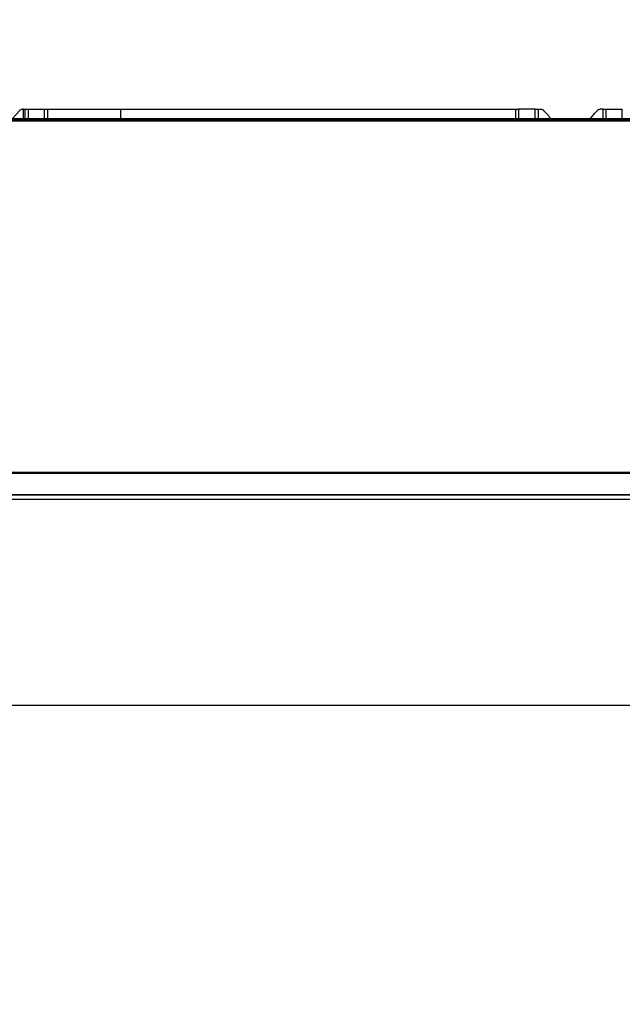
# Model space of a CAD drawing. Header units: millimetres. Extents: x -424979 to 718034, y -72486 to 344972.
# Tile 136 of 256: x 583003 to 583935, y 102060 to 103584. Entities that reach past the tile are written whole.
import ezdxf
from ezdxf import colors
from ezdxf.entities.mleader import LeaderData, LeaderLine
from ezdxf.math import Vec2, Vec3

# ---------------------------------------------------------------- set-up
doc = ezdxf.new("R2010")
doc.units = ezdxf.units.MM
doc.header["$MEASUREMENT"] = 0
doc.layers.add('IS_KLIM Opis_Średnice', color=7, linetype='Continuous', lineweight=9)
doc.layers.add('IS_KLIM_urządzenia', color=3, linetype='Continuous')

# ---------------------------------------------------------------- blocks, each defined once
blk = doc.blocks.new('G$CFEA986A8')
at = {"layer": 'IS_KLIM_urządzenia', "linetype": 'Continuous'}
for p, q in [((247.78, 196.29), (251.6, 200.59)), ((253.61, 201.26), (253.09, 201.26)), ((255.91, 201.26), (264.42, 201.26)), ((303.61, 201.26), (507.43, 201.26)), ((507.43, 196.29), (507.43, 201.26)), ((507.43, 201.26), (508.86, 201.26)), ((508.86, 201.26), (508.86, 196.29)), ((517.34, 201.26), (508.86, 201.26)), ((553.81, 201.26), (562.34, 201.26)), ((562.34, 196.29), (562.34, 201.26)), ((278.23, 195.58), (278.23, 195.13)), ((320.84, 196.24), (320.84, 196.29)), ((320.84, 195.58), (320.84, 196.24)), ((320.84, 195.13), (320.84, 195.58)), ((326.83, 196.24), (326.83, 196.29)), ((326.83, 195.58), (326.83, 196.24)), ((326.83, 195.13), (326.83, 195.58)), ((371.52, 196.29), (371.52, 196.24)), ((371.52, 196.24), (371.52, 195.58)), ((371.52, 195.58), (371.52, 195.13)), ((391.02, 196.24), (391.02, 196.29)), ((391.02, 195.13), (391.02, 195.58)), ((420.02, 196.29), (420.02, 196.24)), ((420.02, 195.13), (420.02, 195.58)), ((448.64, 196.29), (448.64, 196.24)), ((448.64, 195.58), (448.64, 195.13)), ((46.52, 13.96), (921.55, 13.84)), ((48.58, 13.7), (919.48, 13.58)), ((919.48, 13.06), (48.58, 13.18)), ((58.73, 0), (909.33, -0.12)), ((58.74, 2.46), (909.33, 2.34)), ((909.33, 1.87), (58.74, 1.98))]:
    blk.add_line(p, q, dxfattribs=at)
at = {"layer": 'IS_KLIM_urządzenia', "linetype": 'Continuous', "extrusion": (0, 0, -1)}
blk.add_arc((-253.09, 199.26), 2, 41.5986, 90, dxfattribs=at)
at = {"layer": 'IS_KLIM_urządzenia', "linetype": 'Continuous'}
for points, degree in [([(253.61, 196.29), (253.61, 197.95), (253.61, 199.6), (253.61, 201.26)], 3), ([(254.48, 196.29), (254.48, 197.95), (254.48, 199.6), (254.48, 201.26)], 3), ([(254.48, 201.26), (254.96, 201.26), (255.43, 201.26), (255.91, 201.26)], 3), ([(255.91, 201.26), (255.91, 199.6), (255.91, 197.95), (255.91, 196.29)], 3), ([(264.42, 196.29), (264.42, 197.95), (264.42, 199.6), (264.42, 201.26)], 3), ([(264.42, 201.26), (264.93, 201.26), (265.45, 201.26), (265.97, 201.26)], 3), ([(265.97, 201.26), (265.97, 196.29)], 1), ([(303.61, 201.26), (303.61, 196.29)], 1), ([(517.34, 196.29), (517.34, 197.95), (517.34, 199.6), (517.34, 201.26)], 3), ([(517.34, 201.26), (517.88, 201.26), (518.41, 201.26), (518.95, 201.26)], 3), ([(518.95, 201.26), (518.95, 199.6), (518.95, 197.95), (518.95, 196.29)], 3), ([(521.74, 200.61), (523.05, 199.17), (524.37, 197.73), (525.69, 196.29)], 3), ([(552.42, 196.29), (552.42, 197.95), (552.42, 199.6), (552.42, 201.26)], 3), ([(552.42, 201.26), (552.88, 201.26), (553.35, 201.26), (553.81, 201.26)], 3), ([(553.81, 201.26), (553.81, 199.6), (553.81, 197.95), (553.81, 196.29)], 3), ([(239.13, 196.29), (266.37, 196.29), (293.61, 196.29), (320.84, 196.29)], 3), ([(320.84, 196.24), (293.61, 196.24), (266.37, 196.24), (239.13, 196.24)], 3), ([(239.13, 195.58), (252.17, 195.58), (265.2, 195.58), (278.23, 195.58)], 3), ([(278.23, 195.13), (265.2, 195.13), (252.17, 195.13), (239.13, 195.13)], 3), ([(320.84, 196.29), (322.84, 196.29), (324.84, 196.29), (326.83, 196.29)], 3), ([(326.83, 196.24), (324.84, 196.24), (322.84, 196.24), (320.84, 196.24)], 3), ([(320.84, 195.58), (322.84, 195.58), (324.84, 195.58), (326.83, 195.58)], 3), ([(326.83, 195.13), (324.84, 195.13), (322.84, 195.13), (320.84, 195.13)], 3), ([(371.52, 196.24), (356.63, 196.24), (341.73, 196.24), (326.83, 196.24)], 3), ([(326.83, 195.58), (341.73, 195.58), (356.63, 195.58), (371.52, 195.58)], 3), ([(371.52, 195.13), (356.63, 195.13), (341.73, 195.13), (326.83, 195.13)], 3), ([(371.52, 196.29), (378.02, 196.29), (384.52, 196.29), (391.02, 196.29)], 3), ([(391.02, 196.24), (384.52, 196.24), (378.02, 196.24), (371.52, 196.24)], 3), ([(371.52, 195.58), (378.02, 195.58), (384.52, 195.58), (391.02, 195.58)], 3), ([(391.02, 195.13), (384.52, 195.13), (378.02, 195.13), (371.52, 195.13)], 3), ([(391.02, 196.29), (400.69, 196.29), (410.36, 196.29), (420.02, 196.29)], 3), ([(391.02, 195.58), (391.02, 195.8), (391.02, 196.02), (391.02, 196.24)], 3), ([(420.02, 196.24), (410.36, 196.24), (400.69, 196.24), (391.02, 196.24)], 3), ([(391.02, 195.58), (400.69, 195.58), (410.36, 195.58), (420.02, 195.58)], 3), ([(420.02, 195.13), (410.36, 195.13), (400.69, 195.13), (391.02, 195.13)], 3), ([(420.02, 196.29), (429.56, 196.29), (439.1, 196.29), (448.64, 196.29)], 3), ([(420.02, 195.58), (420.02, 195.8), (420.02, 196.02), (420.02, 196.24)], 3), ([(420.02, 195.58), (429.56, 195.58), (439.1, 195.58), (448.64, 195.58)], 3), ([(448.64, 196.29), (505.06, 196.29), (561.48, 196.29), (772.5, 196.17)], 3), ([(448.64, 196.24), (448.64, 196.02), (448.64, 195.8), (448.64, 195.58)], 3), ([(772.5, 196.12), (561.48, 196.24), (505.06, 196.24), (448.64, 196.24)], 3), ([(772.5, 195.01), (561.48, 195.13), (505.06, 195.13), (448.64, 195.13)], 3)]:
    blk.add_open_spline(points, degree=degree, dxfattribs=at)
for points, knots in [([(253.61, 201.26), (253.87, 201.26), (254.14, 201.26), (254.43, 201.26), (254.45, 201.26), (254.48, 201.26)], [0, 0, 0, 0, 0.911049, 0.911049, 1, 1, 1, 1]), ([(265.97, 201.26), (266.02, 201.26), (266.06, 201.26), (270.28, 201.26), (274.45, 201.26), (286.95, 201.26), (295.28, 201.26), (303.61, 201.26)], [0, 0, 0, 0, 0.003771, 0.003771, 0.335869, 0.335869, 1, 1, 1, 1]), ([(518.95, 201.26), (519.03, 201.26), (519.12, 201.26), (519.56, 201.26), (519.91, 201.26), (520.26, 201.26)], [0, 0, 0, 0, 0.194122, 0.194122, 1, 1, 1, 1]), ([(520.26, 201.26), (520.26, 201.26), (520.26, 201.26), (520.49, 201.26), (520.71, 201.22), (521.14, 201.07), (521.34, 200.96), (521.59, 200.76), (521.67, 200.69), (521.74, 200.61)], [0, 0, 0, 0, 0.00085, 0.00085, 0.407375, 0.407375, 0.813931, 0.813931, 1, 1, 1, 1]), ([(545.7, 196.29), (545.7, 196.29), (545.7, 196.29), (546.97, 197.72), (548.25, 199.16), (549.52, 200.59)], [0, 0, 0, 0, 0.000133, 0.000133, 1, 1, 1, 1]), ([(549.52, 200.59), (549.52, 200.59), (549.52, 200.59), (549.67, 200.76), (549.84, 200.9), (550.24, 201.12), (550.45, 201.19), (550.79, 201.25), (550.9, 201.26), (551.01, 201.26)], [0, 0, 0, 0, 0.000385, 0.000385, 0.399729, 0.399729, 0.799094, 0.799094, 1, 1, 1, 1]), ([(552.42, 201.26), (552.3, 201.26), (552.18, 201.26), (551.71, 201.26), (551.36, 201.26), (551.01, 201.26)], [0, 0, 0, 0, 0.251852, 0.251852, 1, 1, 1, 1]), ([(278.23, 195.58), (285.33, 195.58), (292.43, 195.58), (306.64, 195.58), (313.74, 195.58), (320.84, 195.58)], [0, 0, 0, 0, 0.5, 0.5, 1, 1, 1, 1]), ([(320.84, 195.13), (320.51, 195.13), (320.18, 195.13), (318.51, 195.13), (317.18, 195.13), (310.51, 195.13), (305.18, 195.13), (292.64, 195.13), (285.43, 195.13), (278.23, 195.13)], [0, 0, 0, 0, 0.023466, 0.023466, 0.117331, 0.117331, 0.49279, 0.49279, 1, 1, 1, 1]), ([(326.83, 196.29), (337.74, 196.29), (348.64, 196.29), (363.53, 196.29), (367.53, 196.29), (371.52, 196.29)], [0, 0, 0, 0, 0.731807, 0.731807, 1, 1, 1, 1]), ([(448.64, 196.24), (441.24, 196.24), (433.84, 196.24), (424.3, 196.24), (422.16, 196.24), (420.02, 196.24)], [0, 0, 0, 0, 0.776026, 0.776026, 1, 1, 1, 1]), ([(448.64, 195.13), (441.24, 195.13), (433.84, 195.13), (424.3, 195.13), (422.16, 195.13), (420.02, 195.13)], [0, 0, 0, 0, 0.776026, 0.776026, 1, 1, 1, 1]), ([(448.64, 195.58), (499.41, 195.58), (550.18, 195.58), (761.2, 195.46), (766.85, 195.46), (772.5, 195.46)], [0, 0, 0, 0, 0.899861, 0.899861, 1, 1, 1, 1])]:
    blk.add_open_spline(points, degree=3, knots=knots, dxfattribs=at)

msp = doc.modelspace()

# ---------------------------------------------------------------- leaders
at = {"layer": 'IS_KLIM Opis_Średnice', "ltscale": 30}
ml = msp.add_multileader_mtext('Standard', dxfattribs=at)
ml.set_content('{\\fArial|b0|i0|c238|p0;\\C7;Typ: Jednostka wewnętrzna \\P\\P\\pi0,l2.25,a0.5,sm1,q*;\\H0.916667x;\\C256;- moc chłodnicza z tabelą poniżej (płynna regulacja),\\P- spręż 0-90Pa, fabryczna nastawa 25Pa,\\P- min. cztery biegi, maksymalne ciśnienie akustyczne na \\A1;poszcz. biegach: 25/26/27/28 dB(A)\\P\\pi2.25,l0;- zasilanie z agregatu, sterownik przewodowy.', color=256)
ml.set_leader_properties()
ml.build(insert=Vec2(0, 0))
ml.multileader.update_dxf_attribs({"text_left_attachment_type": 6, "text_right_attachment_type": 6, "dogleg_length": 0.36, "arrow_head_size": 12})
ctx = ml.context
ctx.base_point, ctx.char_height, ctx.arrow_head_size, ctx.landing_gap_size, ctx.plane_origin = Vec3(568405.8, 102522.7), 600, 12, 6, Vec3(580244.5, 99010.4)
ctx.left_attachment, ctx.right_attachment = 6, 6
notes = []
notes.append((ctx, [(0, (1, 1, 0), (599841.7, 102522.7), (-1, 0), 1.08, [(0, [(599831.7, 102522.7)], 256, [])])]))
ctx.mtext.insert, ctx.mtext.width, ctx.mtext.defined_height, ctx.mtext.flow_direction = Vec3(568411.8, 103284.4), 35493.623, 5800, 5
ctx.mtext.has_bg_fill, ctx.mtext.bg_color, ctx.mtext.bg_scale_factor, ctx.mtext.bg_transparency, ctx.mtext.use_window_bg_color = 1, -939524096, 1.5, 0, 1
for ctx, leaders in notes:
    for number, flags, end, landing, length, lines in leaders:
        leader = LeaderData()
        leader.index, (leader.has_last_leader_line, leader.has_dogleg_vector, leader.attachment_direction) = number, flags
        leader.last_leader_point, leader.dogleg_vector, leader.dogleg_length = Vec3(end), Vec3(landing), length
        for number, points, colour, breaks in lines:
            line = LeaderLine()
            line.index, line.vertices, line.color, line.breaks = number, Vec3.list(points), colors.encode_raw_color(colour), breaks
            leader.lines.append(line)
        ctx.leaders.append(leader)

# ---------------------------------------------------------------- next in the draw order: block references
at = {"layer": 'IS_KLIM_urządzenia', "xscale": 3, "yscale": 3, "zscale": 3, "rotation": 360}
msp.add_blockref('G$CFEA986A8', (582247.7, 102842.2), dxfattribs=at)

doc.saveas('drawing.dxf')
